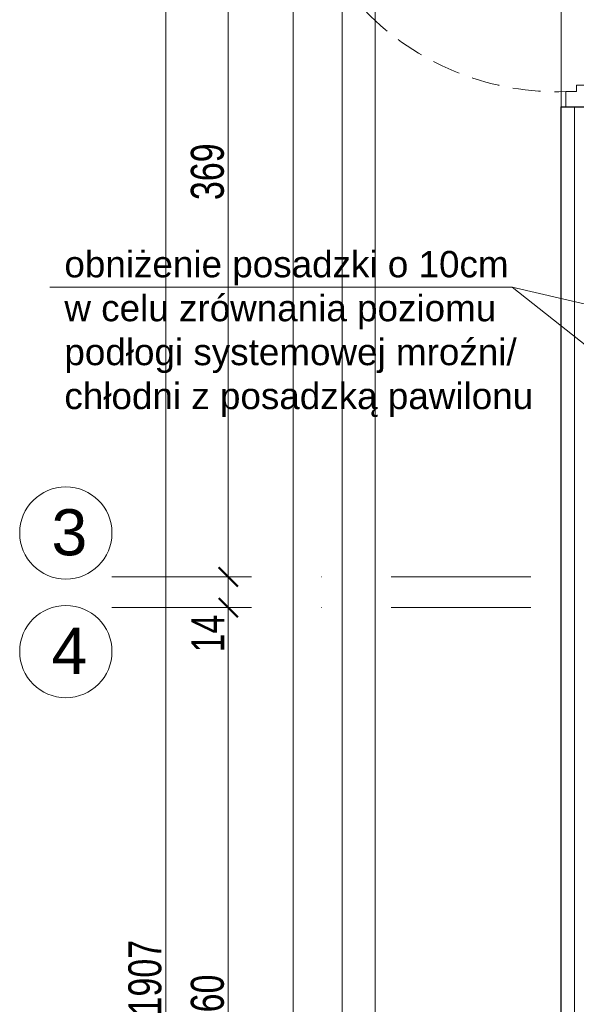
# Model space of a CAD drawing. Header units: millimetres. Extents: x -13532 to 2392, y -5241 to 5322.
# Tile 167 of 256: x -11799 to -11545, y 2017 to 2466. Entities that reach past the tile are written whole.
import ezdxf

# ---------------------------------------------------------------- set-up
doc = ezdxf.new("R2010")
doc.units = ezdxf.units.MM
doc.linetypes.add('DASHED', pattern=[19.05, 12.7, -6.35])
doc.linetypes.add('KRESKAKROPKA2', pattern=[12.7, 6.35, -3.175, 0, -3.175])
doc.layers.get('Defpoints').update_dxf_attribs({"true_color": 0xdae6d4})
for name, color, linetype, lineweight, true_color in [('a___wymiary', 7, 'Continuous', 5, 0x666666), ('drzwi - AGP1', 7, 'Continuous', 13, 0x7f7f7f), ('OPIS - AGP1', 7, 'Continuous', 0, 0x7f7f7f), ('OSI', 7, 'KRESKAKROPKA2', 5, 0x7f7f7f), ('tło', 7, 'Continuous', 5, 0xcccccc), ('wymiary', 7, 'Continuous', 5, 0x7f7f7f), ('WYMIARY - AGP1', 7, 'Continuous', 5, 0x716d5a), ('zigzag - AGP1', 7, 'Continuous', 9, 0xa5a5a5)]:
    doc.layers.add(name, color=color, linetype=linetype, lineweight=lineweight, true_color=true_color)
for name, color, linetype, lineweight in [('cz-gr', 122, 'Continuous', 30), ('cz-sr', 150, 'Continuous', 15), ('GK - ŚRODEK - AGP1', 32, 'Continuous', 5), ('LINII', 7, 'Continuous', 15)]:
    doc.layers.add(name, color=color, linetype=linetype, lineweight=lineweight)
doc.styles.add('ARIAL', font='arial.ttf', dxfattribs={"width": 0.8})
doc.styles.add('ARIAL NARROW', font='ARIALN.TTF', dxfattribs={"width": 0.9})
doc.styles.get("Standard").update_dxf_attribs({"font": 'arial.ttf'})
doc.linetypes.add('ZIGZAG', pattern='A,0.00254,-5.08,[131,ltypeshp.shx,S=5.08,R=0,X=-5.08,Y=0],-10.16,[131,ltypeshp.shx,S=5.08,R=180,X=5.08,Y=0],-5.08', length=20.32254)
doc.dimstyles.new('wymiary agp1', dxfattribs={"dimtxt": 15, "dimasz": 5, "dimexe": 5, "dimexo": 5, "dimgap": 1.8, "dimtad": 1, "dimdec": 3, "dimrnd": 0.5, "dimdsep": 46, "dimtxsty": 'ARIAL NARROW', "dimblk": 'znacznik', "dimcen": 1.5, "dimse1": 1, "dimse2": 1, "dimclrd": 256, "dimclre": 256, "dimazin": 0, "dimtfac": 1, "dimtdec": 3, "dimtmove": 1, "dimatfit": 3, "dimldrblk": 'znacznik', "dimfxl": 1000, "dimfxlon": 1, "dimlwd": -1, "dimarcsym": 0})

# ---------------------------------------------------------------- blocks, each defined once
blk = doc.blocks.new('tło')
at = {"layer": 'tło'}
for p, q in [((-11655.67, 2928.97), (-11655.67, 1074.97)), ((-11640.67, 2928.97), (-11640.67, 1074.97))]:
    blk.add_line(p, q, dxfattribs=at)
blk = doc.blocks.new('drzwi')
at = {"layer": 'drzwi - AGP1'}
for p, q in [((-11540.1, 2562.85), (-11540.11, 2555.85)), ((-11540.1, 2562.85), (-11530.1, 2562.85)), ((-11540.1, 2555.85), (-11540.1, 2562.85)), ((-11530.1, 2562.85), (-11530.1, 2552.85)), ((-11540.11, 2555.85), (-11666.1, 2555.85)), ((-11666.1, 2555.85), (-11666.1, 2551.85)), ((-11540.1, 2551.85), (-11540.11, 2555.85)), ((-11540.11, 2555.85), (-11535.1, 2555.85)), ((-11535.1, 2555.85), (-11540.1, 2555.85)), ((-11540.1, 2555.85), (-11540.1, 2551.85)), ((-11535.1, 2552.85), (-11535.1, 2555.85)), ((-11535.1, 2555.85), (-11535.1, 2552.85)), ((-11540.1, 2551.85), (-11666.1, 2551.85)), ((-11666.1, 2551.85), (-11540.1, 2551.85)), ((-11530.1, 2552.85), (-11535.1, 2552.85)), ((-11535.1, 2552.85), (-11530.1, 2552.85)), ((-11530.11, 2432.85), (-11535.11, 2432.85)), ((-11535.11, 2432.85), (-11535.11, 2429.85)), ((-11530.11, 2422.85), (-11530.11, 2432.85)), ((-11540.11, 2429.85), (-11540.1, 2422.85)), ((-11535.11, 2429.85), (-11540.11, 2429.85)), ((-11540.1, 2422.85), (-11530.11, 2422.85))]:
    blk.add_line(p, q, dxfattribs=at)
at = {"layer": 'drzwi - AGP1', "linetype": 'DASHED'}
blk.add_arc((-11544.04, 2551.85), 122.06, 180, 271.8458, dxfattribs=at)
blk = doc.blocks.new('znacznik')
at = {"layer": 'a___wymiary'}
for p, q in [((0, 1.394), (0, -1.394)), ((1.394, 0), (-1.394, 0))]:
    blk.add_line(p, q, dxfattribs=at)
at = {"layer": 'a___wymiary', "const_width": 0.2}
blk.add_lwpolyline([(0.876, 0.876), (-0.876, -0.876)], dxfattribs=at)
blk = doc.blocks.new('*D489')
at = {"layer": 'Defpoints', "color": 0}
for p in [(-11732.11, 2982.85), (-11552.11, 2982.85), (-11552.11, 1075.85)]:
    blk.add_point(p, dxfattribs=at)
at = {"layer": 'WYMIARY - AGP1'}
blk.add_line((-11732.11, 1080.85), (-11732.11, 2977.85), dxfattribs=at)
at = {"layer": 'WYMIARY - AGP1', "xscale": 5, "yscale": 5, "zscale": 5}
for p, rotation in [((-11732.11, 2982.85), 90), ((-11732.11, 1075.85), 270)]:
    blk.add_blockref('znacznik', p, dxfattribs=dict(at, rotation=rotation))
at = {"layer": 'WYMIARY - AGP1', "color": 18, "true_color": 0x000000, "insert": (-11741.57, 2029.35), "char_height": 15, "attachment_point": 5, "rotation": 90, "style": 'ARIAL NARROW'}
blk.add_mtext('1907', dxfattribs=at)
blk = doc.blocks.new('*D497')
at = {"layer": 'Defpoints', "color": 0}
for p in [(-11674.17, 2495.85), (-11548.9, 2495.85), (-11552.11, 1075.85)]:
    blk.add_point(p, dxfattribs=at)
at = {"layer": 'WYMIARY - AGP1'}
blk.add_line((-11674.17, 1080.85), (-11674.17, 2490.85), dxfattribs=at)
at = {"layer": 'WYMIARY - AGP1', "xscale": 5, "yscale": 5, "zscale": 5}
for p, rotation in [((-11674.17, 2495.85), 90), ((-11674.17, 1075.85), 270)]:
    blk.add_blockref('znacznik', p, dxfattribs=dict(at, rotation=rotation))
at = {"layer": 'WYMIARY - AGP1', "color": 18, "true_color": 0x000000, "insert": (-11683.63, 1785.85), "char_height": 15, "attachment_point": 5, "rotation": 90, "style": 'ARIAL NARROW'}
blk.add_mtext('1420', dxfattribs=at)
blk = doc.blocks.new('osi')
at = {"layer": 'OSI', "ltscale": 10}
for p, q in [((-11756.72, 2211.85), (-9340.14, 2211.85)), ((-11756.72, 2197.85), (-9340.14, 2197.85))]:
    blk.add_line(p, q, dxfattribs=at)
at = {"layer": 'OSI', "linetype": 'Continuous'}
for centre in [(-11777.72, 2231.85), (-11777.72, 2177.85)]:
    blk.add_circle(centre, 21, dxfattribs=at)
at = {"layer": 'LINII', "color": 18, "true_color": 0x000000, "char_height": 21, "width": 20.2025, "attachment_point": 1, "style": 'ARIAL'}
for s, insert in [('{\\fArial|b0|i0|c238|p34;\\W1;3}', (-11784.27, 2242.67)), ('{\\fArial|b0|i0|c238|p34;\\W1;4}', (-11784.27, 2188.67))]:
    blk.add_mtext(s, dxfattribs=dict(at, insert=insert))
blk = doc.blocks.new('*D4738')
at = {"layer": 'Defpoints', "color": 0}
for p in [(-11703.66, 2197.85), (-11603.54, 2197.85), (-11603.54, 1837.85)]:
    blk.add_point(p, dxfattribs=at)
at = {"layer": 'WYMIARY - AGP1'}
blk.add_line((-11703.66, 1842.85), (-11703.66, 2192.85), dxfattribs=at)
at = {"layer": 'WYMIARY - AGP1', "xscale": 5, "yscale": 5, "zscale": 5}
for p, rotation in [((-11703.66, 2197.85), 90), ((-11703.66, 1837.85), 270)]:
    blk.add_blockref('znacznik', p, dxfattribs=dict(at, rotation=rotation))
at = {"layer": 'WYMIARY - AGP1', "color": 18, "true_color": 0x000000, "insert": (-11713.12, 2017.85), "char_height": 15, "attachment_point": 5, "rotation": 90, "style": 'ARIAL NARROW'}
blk.add_mtext('360', dxfattribs=at)
blk = doc.blocks.new('*D4739')
at = {"layer": 'Defpoints', "color": 0}
for p in [(-11703.66, 2211.85), (-11611.42, 2211.85), (-11611.42, 2197.85)]:
    blk.add_point(p, dxfattribs=at)
at = {"layer": 'WYMIARY - AGP1'}
blk.add_line((-11703.66, 2202.85), (-11703.66, 2206.85), dxfattribs=at)
at = {"layer": 'WYMIARY - AGP1', "xscale": 5, "yscale": 5, "zscale": 5}
for p, rotation in [((-11703.66, 2211.85), 90), ((-11703.66, 2197.85), 270)]:
    blk.add_blockref('znacznik', p, dxfattribs=dict(at, rotation=rotation))
at = {"layer": 'WYMIARY - AGP1', "color": 18, "true_color": 0x000000, "insert": (-11712.99, 2186.07), "char_height": 15, "attachment_point": 5, "rotation": 90, "style": 'ARIAL NARROW'}
blk.add_mtext('14', dxfattribs=at)
blk = doc.blocks.new('*D4740')
at = {"layer": 'Defpoints', "color": 0}
for p in [(-11703.66, 2580.85), (-11624.82, 2580.85), (-11624.82, 2211.85)]:
    blk.add_point(p, dxfattribs=at)
at = {"layer": 'WYMIARY - AGP1'}
blk.add_line((-11703.66, 2216.85), (-11703.66, 2575.85), dxfattribs=at)
at = {"layer": 'WYMIARY - AGP1', "xscale": 5, "yscale": 5, "zscale": 5}
for p, rotation in [((-11703.66, 2580.85), 90), ((-11703.66, 2211.85), 270)]:
    blk.add_blockref('znacznik', p, dxfattribs=dict(at, rotation=rotation))
at = {"layer": 'WYMIARY - AGP1', "color": 18, "true_color": 0x000000, "insert": (-11713.12, 2396.35), "char_height": 15, "attachment_point": 5, "rotation": 90, "style": 'ARIAL NARROW'}
blk.add_mtext('369', dxfattribs=at)

msp = doc.modelspace()

# ---------------------------------------------------------------- linework, layer by layer
at = {"layer": 'cz-gr'}
for p, q in [((-11552.1066, 1075.8544), (-11552.1042, 2425.8541)), ((-11552.1066, 2425.8541), (-11540.1043, 2425.8541))]:
    msp.add_line(p, q, dxfattribs=at)
at = {"layer": 'GK - ŚRODEK - AGP1'}
msp.add_lwpolyline([(-11552.1043, 2422.8544), (-11552.1043, 2565.8541)], dxfattribs=at)
at = {"layer": 'OPIS - AGP1'}
for points in [[(-11784.8412, 2343.8313), (-11574.4335, 2343.8313)], [(-11574.4335, 2343.8313), (-11339.441, 2158.018)], [(-11574.4335, 2343.8313), (-11339.441, 2289.3435)]]:
    msp.add_lwpolyline(points, dxfattribs=at)
at = {"layer": 'zigzag - AGP1', "linetype": 'ZIGZAG'}
msp.add_line((-11546.1066, 1081.8544), (-11546.1042, 2425.8541), dxfattribs=at)

# ---------------------------------------------------------------- block references
at = {"layer": 'cz-sr'}
msp.add_blockref('osi', (0.0999, 0), dxfattribs=at)
at = {"layer": 'wymiary'}
for name, p in [('tło', (3.8959, -0.0005)), ('drzwi', (-9.9996, 2.9997))]:
    msp.add_blockref(name, p, dxfattribs=at)

# ---------------------------------------------------------------- texts
at = {"layer": 'OPIS - AGP1', "insert": (-11778.2855, 2360.2694), "char_height": 12, "width": 287.036851, "attachment_point": 1}
msp.add_mtext('obniżenie posadzki o 10cm\\Pw celu zrównania poziomu \\Ppodłogi systemowej mroźni/\\Pchłodni z posadzką pawilonu', dxfattribs=at)

# ---------------------------------------------------------------- dimensions: what is measured, and where the dimension line sits
at = {"layer": 'WYMIARY - AGP1'}
for base, p2, override, picture, middle in [((-11732.107, 2982.8541), (-11552.1066, 2982.8541), {"dimblk": 'znacznik', "dimclrd": 256, "dimclre": 256}, '*D489', (-11741.5656, 2029.3543)), ((-11674.1718, 2495.8541), (-11548.9032, 2495.8541), {"dimclrd": 256, "dimclre": 256}, '*D497', (-11683.6304, 1785.8543))]:
    dim = msp.add_linear_dim(base=base, p1=(-11552.1066, 1075.8544), p2=p2, angle=90, dimstyle='wymiary agp1', override=override, dxfattribs=at)
    dim.commit()
    dim.dimension.update_dxf_attribs({"geometry": picture, "text_midpoint": middle})
for base, p1, p2, picture, middle in [((-11703.6632, 2580.8541), (-11624.8166, 2211.8541), (-11624.8166, 2580.8541), '*D4740', (-11713.1218, 2396.3541)), ((-11703.6632, 2197.8541), (-11603.536, 1837.8541), (-11603.536, 2197.8541), '*D4738', (-11713.1218, 2017.8541))]:
    dim = msp.add_linear_dim(base=base, p1=p1, p2=p2, angle=90, dimstyle='wymiary agp1', dxfattribs=at)
    dim.commit()
    dim.dimension.update_dxf_attribs({"geometry": picture, "text_midpoint": middle})
dim = msp.add_linear_dim(base=(-11703.6632, 2211.8541), p1=(-11611.4167, 2197.8541), p2=(-11611.4167, 2211.8541), angle=90, dimstyle='wymiary agp1', dxfattribs=at)
dim.commit()
dim.dimension.update_dxf_attribs({"geometry": '*D4739', "text_midpoint": (-11703.6632, 2186.0725), "dimtype": 160})

doc.saveas('drawing.dxf')
